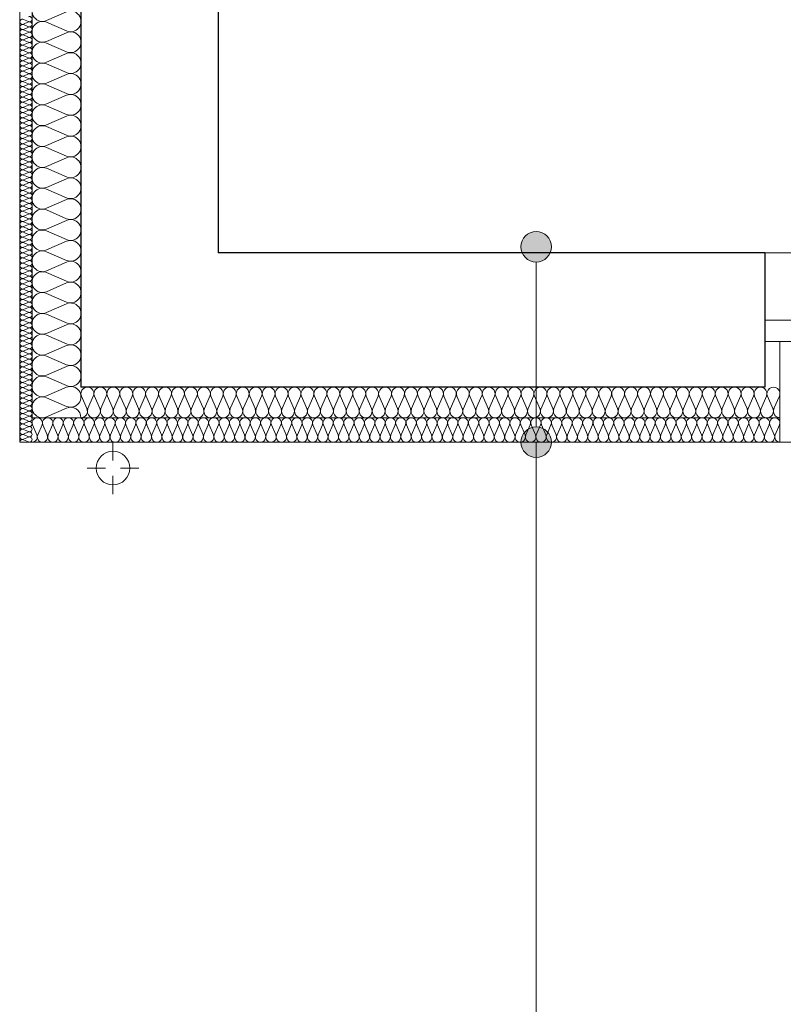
# Model space of a CAD drawing. Extents: x -438200 to -357500, y 15000 to 163871.
# Tile 37 of 148: x -430486 to -427984, y 66078 to 69303. Entities that reach past the tile are written whole.
import ezdxf

# ---------------------------------------------------------------- set-up
doc = ezdxf.new("R2010")
doc.units = 0
doc.header["$MEASUREMENT"] = 0
for name, color, linetype in [('#podkład', 252, 'Continuous'), ('Arch ocieplenie', 252, 'Continuous'), ('Arch opisy', 252, 'Continuous'), ('Inwent Izolacje', 252, 'Continuous')]:
    doc.layers.add(name, color=color, linetype=linetype)
for name, color, linetype, lineweight in [('Arch ocieplenie_Nr_Pióra__9', 252, 'Continuous', 13), ('Arch opisy_Nr_Pióra__21', 252, 'Continuous', 9), ('Arch wykończenie_Nr_Pióra__3', 252, 'Continuous', 18), ('INWENT DACH_Nr_Pióra__21', 252, 'Continuous', 9), ('Inwent Izolacje_Nr_Pióra__2', 252, 'Continuous', 13), ('INWENT. OKNA_Nr_Pióra__5', 252, 'Continuous', 13), ('INWENT.ŚCIANY_Nr_Pióra__1', 252, 'Continuous', 25), ('INWENT.ŚCIANY_Nr_Pióra__2', 252, 'Continuous', 13), ('INWENT.ŚCIANY_Nr_Pióra__21', 252, 'Continuous', 9)]:
    doc.layers.add(name, color=color, linetype=linetype, lineweight=lineweight)

# ---------------------------------------------------------------- blocks, each defined once
blk = doc.blocks.new('Izolacja cieplna 14_194', base_point=(-430444.9, 57732.6))
at = {"layer": 'Arch ocieplenie_Nr_Pióra__9', "linetype": 'Continuous'}
for p, q in [((-430443.5, 57788.8), (-430429.4, 57756.5)), ((-430426.5, 57756.5), (-430412.3, 57788.8)), ((-430409.5, 57788.8), (-430395.3, 57756.5)), ((-430392.5, 57756.5), (-430378.3, 57788.8)), ((-430375.5, 57788.8), (-430361.3, 57756.5)), ((-430358.4, 57756.5), (-430344.3, 57788.8)), ((-430341.4, 57788.8), (-430327.3, 57756.5)), ((-430324.4, 57756.5), (-430310.3, 57788.8)), ((-430307.4, 57788.8), (-430293.2, 57756.5)), ((-430290.4, 57756.5), (-430276.2, 57788.8)), ((-430273.4, 57788.8), (-430259.2, 57756.5)), ((-430256.4, 57756.5), (-430242.2, 57788.8)), ((-430239.3, 57788.8), (-430225.2, 57756.5)), ((-430222.3, 57756.5), (-430208.2, 57788.8)), ((-430205.3, 57788.8), (-430191.2, 57756.5)), ((-430188.3, 57756.5), (-430174.2, 57788.8)), ((-430171.3, 57788.8), (-430157.1, 57756.5)), ((-430154.3, 57756.5), (-430140.1, 57788.8)), ((-430137.3, 57788.8), (-430123.1, 57756.5)), ((-430120.3, 57756.5), (-430106.1, 57788.8)), ((-430103.2, 57788.8), (-430089.1, 57756.5)), ((-430086.2, 57756.5), (-430072.1, 57788.8)), ((-430069.2, 57788.8), (-430055.1, 57756.5)), ((-430052.2, 57756.5), (-430038, 57788.8)), ((-430035.2, 57788.8), (-430021, 57756.5)), ((-430018.2, 57756.5), (-430004, 57788.8)), ((-430001.2, 57788.8), (-429987, 57756.5)), ((-429984.1, 57756.5), (-429970, 57788.8)), ((-429967.1, 57788.8), (-429953, 57756.5)), ((-429950.1, 57756.5), (-429936, 57788.8)), ((-429933.1, 57788.8), (-429918.9, 57756.5)), ((-429916.1, 57756.5), (-429901.9, 57788.8)), ((-429899.1, 57788.8), (-429884.9, 57756.5)), ((-429882.1, 57756.5), (-429867.9, 57788.8)), ((-429865, 57788.8), (-429850.9, 57756.5)), ((-429848, 57756.5), (-429833.9, 57788.8)), ((-429831, 57788.8), (-429816.9, 57756.5)), ((-429814, 57756.5), (-429799.8, 57788.8)), ((-429797, 57788.8), (-429782.8, 57756.5)), ((-429780, 57756.5), (-429765.8, 57788.8)), ((-429763, 57788.8), (-429748.8, 57756.5)), ((-429745.9, 57756.5), (-429731.8, 57788.8)), ((-429728.9, 57788.8), (-429714.8, 57756.5)), ((-429711.9, 57756.5), (-429697.8, 57788.8)), ((-429694.9, 57788.8), (-429680.8, 57756.5)), ((-429677.9, 57756.5), (-429663.7, 57788.8)), ((-429660.9, 57788.8), (-429646.7, 57756.5)), ((-429643.9, 57756.5), (-429629.7, 57788.8)), ((-429626.9, 57788.8), (-429612.7, 57756.5)), ((-429609.8, 57756.5), (-429595.7, 57788.8)), ((-429592.8, 57788.8), (-429578.7, 57756.5)), ((-429575.8, 57756.5), (-429561.7, 57788.8)), ((-429558.8, 57788.8), (-429544.6, 57756.5)), ((-429541.8, 57756.5), (-429527.6, 57788.8)), ((-429524.8, 57788.8), (-429510.6, 57756.5)), ((-429507.8, 57756.5), (-429493.6, 57788.8)), ((-429490.7, 57788.8), (-429476.6, 57756.5)), ((-429473.7, 57756.5), (-429459.6, 57788.8)), ((-429456.7, 57788.8), (-429442.6, 57756.5)), ((-429439.7, 57756.5), (-429425.5, 57788.8)), ((-429422.7, 57788.8), (-429408.5, 57756.5)), ((-429405.7, 57756.5), (-429391.5, 57788.8)), ((-429388.7, 57788.8), (-429374.5, 57756.5)), ((-429371.6, 57756.5), (-429357.5, 57788.8)), ((-429354.6, 57788.8), (-429340.5, 57756.5)), ((-429337.6, 57756.5), (-429323.5, 57788.8)), ((-429320.6, 57788.8), (-429306.4, 57756.5)), ((-429303.6, 57756.5), (-429289.4, 57788.8)), ((-429286.6, 57788.8), (-429272.4, 57756.5)), ((-429269.6, 57756.5), (-429255.4, 57788.8)), ((-429252.5, 57788.8), (-429238.4, 57756.5)), ((-429235.5, 57756.5), (-429221.4, 57788.8)), ((-429218.5, 57788.8), (-429204.4, 57756.5)), ((-429201.5, 57756.5), (-429187.3, 57788.8)), ((-429184.5, 57788.8), (-429170.3, 57756.5)), ((-429167.5, 57756.5), (-429153.3, 57788.8)), ((-429150.5, 57788.8), (-429136.3, 57756.5)), ((-429133.4, 57756.5), (-429119.3, 57788.8)), ((-429116.4, 57788.8), (-429102.3, 57756.5)), ((-429099.4, 57756.5), (-429085.3, 57788.8)), ((-429082.4, 57788.8), (-429068.3, 57756.5)), ((-429065.4, 57756.5), (-429051.2, 57788.8)), ((-429048.4, 57788.8), (-429034.2, 57756.5)), ((-429031.4, 57756.5), (-429017.2, 57788.8)), ((-429014.4, 57788.8), (-429000.2, 57756.5)), ((-428997.3, 57756.5), (-428983.2, 57788.8)), ((-428980.3, 57788.8), (-428966.2, 57756.5)), ((-428963.3, 57756.5), (-428949.2, 57788.8)), ((-428946.3, 57788.8), (-428932.1, 57756.5)), ((-428929.3, 57756.5), (-428915.1, 57788.8)), ((-428912.3, 57788.8), (-428898.1, 57756.5)), ((-428895.3, 57756.5), (-428881.1, 57788.8)), ((-428878.2, 57788.8), (-428864.1, 57756.5)), ((-428861.2, 57756.5), (-428847.1, 57788.8)), ((-428844.2, 57788.8), (-428830.1, 57756.5)), ((-428827.2, 57756.5), (-428813, 57788.8)), ((-428810.2, 57788.8), (-428796, 57756.5)), ((-428793.2, 57756.5), (-428779, 57788.8)), ((-428776.2, 57788.8), (-428762, 57756.5)), ((-428759.1, 57756.5), (-428745, 57788.8)), ((-428742.1, 57788.8), (-428728, 57756.5)), ((-428725.1, 57756.5), (-428711, 57788.8)), ((-428708.1, 57788.8), (-428693.9, 57756.5)), ((-428691.1, 57756.5), (-428676.9, 57788.8)), ((-428674.1, 57788.8), (-428659.9, 57756.5)), ((-428657.1, 57756.5), (-428642.9, 57788.8)), ((-428640, 57788.8), (-428625.9, 57756.5)), ((-428623, 57756.5), (-428608.9, 57788.8)), ((-428606, 57788.8), (-428591.9, 57756.5)), ((-428589, 57756.5), (-428574.8, 57788.8)), ((-428572, 57788.8), (-428557.8, 57756.5)), ((-428555, 57756.5), (-428540.8, 57788.8)), ((-428538, 57788.8), (-428523.8, 57756.5)), ((-428520.9, 57756.5), (-428506.8, 57788.8)), ((-428503.9, 57788.8), (-428489.8, 57756.5)), ((-428486.9, 57756.5), (-428472.8, 57788.8)), ((-428469.9, 57788.8), (-428455.8, 57756.5)), ((-428452.9, 57756.5), (-428438.7, 57788.8)), ((-428435.9, 57788.8), (-428421.7, 57756.5)), ((-428418.9, 57756.5), (-428404.7, 57788.8)), ((-428401.9, 57788.8), (-428387.7, 57756.5)), ((-428384.8, 57756.5), (-428370.7, 57788.8)), ((-428367.8, 57788.8), (-428353.7, 57756.5)), ((-428350.8, 57756.5), (-428336.7, 57788.8)), ((-428333.8, 57788.8), (-428319.6, 57756.5)), ((-428316.8, 57756.5), (-428302.6, 57788.8)), ((-428299.8, 57788.8), (-428285.6, 57756.5)), ((-428282.8, 57756.5), (-428268.6, 57788.8)), ((-428265.7, 57788.8), (-428251.6, 57756.5)), ((-428248.7, 57756.5), (-428234.6, 57788.8)), ((-428231.7, 57788.8), (-428217.6, 57756.5)), ((-428214.7, 57756.5), (-428200.5, 57788.8)), ((-428197.7, 57788.8), (-428183.5, 57756.5)), ((-428180.7, 57756.5), (-428166.5, 57788.8)), ((-428163.7, 57788.8), (-428149.5, 57756.5)), ((-428146.6, 57756.5), (-428132.5, 57788.8)), ((-428129.6, 57788.8), (-428115.5, 57756.5)), ((-428112.6, 57756.5), (-428098.5, 57788.8)), ((-428095.6, 57788.8), (-428081.4, 57756.5)), ((-428078.6, 57756.5), (-428064.4, 57788.8)), ((-428061.6, 57788.8), (-428047.4, 57756.5)), ((-428044.6, 57756.5), (-428030.4, 57788.8)), ((-428027.5, 57788.8), (-428013.4, 57756.5)), ((-428010.5, 57756.5), (-427996.4, 57788.8))]:
    blk.add_line(p, q, dxfattribs=at)
for centre, start_param, end_param in [((-430427.9, 57795.6), 4.299595, 8.266775), ((-430393.9, 57795.6), 4.299595, 8.266775), ((-430359.9, 57795.6), 4.299595, 8.266775), ((-430325.8, 57795.6), 4.299595, 8.266775), ((-430291.8, 57795.6), 4.299595, 8.266775), ((-430257.8, 57795.6), 4.299595, 8.266775), ((-430223.8, 57795.6), 4.299595, 8.266775), ((-430189.7, 57795.6), 4.299595, 8.266775), ((-430155.7, 57795.6), 4.299595, 8.266775), ((-430121.7, 57795.6), 4.299595, 8.266775), ((-430087.7, 57795.6), 4.299595, 8.266775), ((-430053.6, 57795.6), 4.299595, 8.266775), ((-430019.6, 57795.6), 4.299595, 8.266775), ((-429985.6, 57795.6), 4.299595, 8.266775), ((-429951.5, 57795.6), 4.299595, 8.266775), ((-429917.5, 57795.6), 4.299595, 8.266775), ((-429883.5, 57795.6), 4.299595, 8.266775), ((-429849.5, 57795.6), 4.299595, 8.266775), ((-429815.4, 57795.6), 4.299595, 8.266775), ((-429781.4, 57795.6), 4.299595, 8.266775), ((-429747.4, 57795.6), 4.299595, 8.266775), ((-429713.3, 57795.6), 4.299595, 8.266775), ((-429679.3, 57795.6), 4.299595, 8.266775), ((-429645.3, 57795.6), 4.299595, 8.266775), ((-429611.3, 57795.6), 4.299595, 8.266775), ((-429577.2, 57795.6), 4.299595, 8.266775), ((-429543.2, 57795.6), 4.299595, 8.266775), ((-429509.2, 57795.6), 4.299595, 8.266775), ((-429475.2, 57795.6), 4.299595, 8.266775), ((-429441.1, 57795.6), 4.299595, 8.266775), ((-429407.1, 57795.6), 4.299595, 8.266775), ((-429373.1, 57795.6), 4.299595, 8.266775), ((-429339, 57795.6), 4.299595, 8.266775), ((-429305, 57795.6), 4.299595, 8.266775), ((-429271, 57795.6), 4.299595, 8.266775), ((-429237, 57795.6), 4.299595, 8.266775), ((-429202.9, 57795.6), 4.299595, 8.266775), ((-429168.9, 57795.6), 4.299595, 8.266775), ((-429134.9, 57795.6), 4.299595, 8.266775), ((-429100.8, 57795.6), 4.299595, 8.266775), ((-429066.8, 57795.6), 4.299595, 8.266775), ((-429032.8, 57795.6), 4.299595, 8.266775), ((-428998.8, 57795.6), 4.299595, 8.266775), ((-428964.7, 57795.6), 4.299595, 8.266775), ((-428930.7, 57795.6), 4.299595, 8.266775), ((-428896.7, 57795.6), 4.299595, 8.266775), ((-428862.7, 57795.6), 4.299595, 8.266775), ((-428828.6, 57795.6), 4.299595, 8.266775), ((-428794.6, 57795.6), 4.299595, 8.266775), ((-428760.6, 57795.6), 4.299595, 8.266775), ((-428726.5, 57795.6), 4.299595, 8.266775), ((-428692.5, 57795.6), 4.299595, 8.266775), ((-428658.5, 57795.6), 4.299595, 8.266775), ((-428624.5, 57795.6), 4.299595, 8.266775), ((-428590.4, 57795.6), 4.299595, 8.266775), ((-428556.4, 57795.6), 4.299595, 8.266775), ((-428522.4, 57795.6), 4.299595, 8.266775), ((-428488.3, 57795.6), 4.299595, 8.266775), ((-428454.3, 57795.6), 4.299595, 8.266775), ((-428420.3, 57795.6), 4.299595, 8.266775), ((-428386.3, 57795.6), 4.299595, 8.266775), ((-428352.2, 57795.6), 4.299595, 8.266775), ((-428318.2, 57795.6), 4.299595, 8.266775), ((-428284.2, 57795.6), 4.299595, 8.266775), ((-428250.2, 57795.6), 4.299595, 8.266775), ((-428216.1, 57795.6), 4.299595, 8.266775), ((-428182.1, 57795.6), 4.299595, 8.266775), ((-428148.1, 57795.6), 4.299595, 8.266775), ((-428114, 57795.6), 4.299595, 8.266775), ((-428080, 57795.6), 4.299595, 8.266775), ((-428046, 57795.6), 4.299595, 8.266775), ((-428012, 57795.6), 4.299595, 8.266775), ((-430444.9, 57749.6), 3.141593, 5.125182), ((-430410.9, 57749.6), 1.158004, 5.125183), ((-430376.9, 57749.6), 1.158004, 5.125183), ((-430342.9, 57749.6), 1.158004, 5.125183), ((-430308.8, 57749.6), 1.158004, 5.125183), ((-430274.8, 57749.6), 1.158004, 5.125183), ((-430240.8, 57749.6), 1.158004, 5.125183), ((-430206.8, 57749.6), 1.158004, 5.125183), ((-430172.7, 57749.6), 1.158004, 5.125183), ((-430138.7, 57749.6), 1.158004, 5.125183), ((-430104.7, 57749.6), 1.158004, 5.125183), ((-430070.6, 57749.6), 1.158004, 5.125183), ((-430036.6, 57749.6), 1.158004, 5.125183), ((-430002.6, 57749.6), 1.158004, 5.125183), ((-429968.6, 57749.6), 1.158004, 5.125183), ((-429934.5, 57749.6), 1.158004, 5.125183), ((-429900.5, 57749.6), 1.158004, 5.125183), ((-429866.5, 57749.6), 1.158004, 5.125183), ((-429832.4, 57749.6), 1.158004, 5.125183), ((-429798.4, 57749.6), 1.158004, 5.125183), ((-429764.4, 57749.6), 1.158004, 5.125183), ((-429730.4, 57749.6), 1.158004, 5.125183), ((-429696.3, 57749.6), 1.158004, 5.125183), ((-429662.3, 57749.6), 1.158004, 5.125183), ((-429628.3, 57749.6), 1.158004, 5.125183), ((-429594.3, 57749.6), 1.158004, 5.125183), ((-429560.2, 57749.6), 1.158004, 5.125183), ((-429526.2, 57749.6), 1.158004, 5.125183), ((-429492.2, 57749.6), 1.158004, 5.125183), ((-429458.1, 57749.6), 1.158004, 5.125183), ((-429424.1, 57749.6), 1.158004, 5.125183), ((-429390.1, 57749.6), 1.158004, 5.125183), ((-429356.1, 57749.6), 1.158004, 5.125183), ((-429322, 57749.6), 1.158004, 5.125183), ((-429288, 57749.6), 1.158004, 5.125183), ((-429254, 57749.6), 1.158004, 5.125183), ((-429219.9, 57749.6), 1.158004, 5.125183), ((-429185.9, 57749.6), 1.158004, 5.125183), ((-429151.9, 57749.6), 1.158004, 5.125183), ((-429117.9, 57749.6), 1.158004, 5.125183), ((-429083.8, 57749.6), 1.158004, 5.125183), ((-429049.8, 57749.6), 1.158004, 5.125183), ((-429015.8, 57749.6), 1.158004, 5.125183), ((-428981.8, 57749.6), 1.158004, 5.125183), ((-428947.7, 57749.6), 1.158004, 5.125183), ((-428913.7, 57749.6), 1.158004, 5.125183), ((-428879.7, 57749.6), 1.158004, 5.125183), ((-428845.6, 57749.6), 1.158004, 5.125183), ((-428811.6, 57749.6), 1.158004, 5.125183), ((-428777.6, 57749.6), 1.158004, 5.125183), ((-428743.6, 57749.6), 1.158004, 5.125183), ((-428709.5, 57749.6), 1.158004, 5.125183), ((-428675.5, 57749.6), 1.158004, 5.125183), ((-428641.5, 57749.6), 1.158004, 5.125183), ((-428607.4, 57749.6), 1.158004, 5.125183), ((-428573.4, 57749.6), 1.158004, 5.125183), ((-428539.4, 57749.6), 1.158004, 5.125183), ((-428505.4, 57749.6), 1.158004, 5.125183), ((-428471.3, 57749.6), 1.158004, 5.125183), ((-428437.3, 57749.6), 1.158004, 5.125183), ((-428403.3, 57749.6), 1.158004, 5.125183), ((-428369.3, 57749.6), 1.158004, 5.125183), ((-428335.2, 57749.6), 1.158004, 5.125183), ((-428301.2, 57749.6), 1.158004, 5.125183), ((-428267.2, 57749.6), 1.158004, 5.125183), ((-428233.1, 57749.6), 1.158004, 5.125183), ((-428199.1, 57749.6), 1.158004, 5.125183), ((-428165.1, 57749.6), 1.158004, 5.125183), ((-428131.1, 57749.6), 1.158004, 5.125183), ((-428097, 57749.6), 1.158004, 5.125183), ((-428063, 57749.6), 1.158004, 5.125183), ((-428029, 57749.6), 1.158004, 5.125183), ((-427994.9, 57749.6), 1.158004, 3.141593)]:
    blk.add_ellipse(centre, major_axis=(0, 17), ratio=0.999981, start_param=start_param, end_param=end_param, dxfattribs=at)
blk = doc.blocks.new('Izolacja cieplna 14_195', base_point=(-430484.9, 62322.6))
at = {"layer": 'Arch ocieplenie_Nr_Pióra__9', "linetype": 'Continuous'}
for p, q in [((-430473, 59117.4), (-430456.9, 59110.3)), ((-430456.9, 59108.9), (-430473, 59101.8)), ((-430473, 59100.4), (-430456.9, 59093.3)), ((-430456.9, 59091.9), (-430473, 59084.8)), ((-430473, 59083.4), (-430456.9, 59076.3)), ((-430456.9, 59074.9), (-430473, 59067.8)), ((-430473, 59066.4), (-430456.9, 59059.3)), ((-430456.9, 59057.9), (-430473, 59050.8)), ((-430473, 59049.4), (-430456.9, 59042.3)), ((-430456.9, 59040.9), (-430473, 59033.8)), ((-430473, 59032.4), (-430456.9, 59025.3)), ((-430456.9, 59023.9), (-430473, 59016.8)), ((-430473, 59015.4), (-430456.9, 59008.3)), ((-430456.9, 59006.9), (-430473, 58999.8)), ((-430473, 58998.4), (-430456.9, 58991.3)), ((-430456.9, 58989.9), (-430473, 58982.8)), ((-430473, 58981.4), (-430456.9, 58974.3)), ((-430456.9, 58972.9), (-430473, 58965.8)), ((-430473, 58964.4), (-430456.9, 58957.3)), ((-430456.9, 58955.9), (-430473, 58948.8)), ((-430473, 58947.4), (-430456.9, 58940.3)), ((-430456.9, 58938.9), (-430473, 58931.8)), ((-430473, 58930.4), (-430456.9, 58923.3)), ((-430456.9, 58921.9), (-430473, 58914.8)), ((-430473, 58913.4), (-430456.9, 58906.3)), ((-430456.9, 58904.9), (-430473, 58897.8)), ((-430473, 58896.4), (-430456.9, 58889.3)), ((-430456.9, 58887.9), (-430473, 58880.8)), ((-430473, 58879.4), (-430456.9, 58872.3)), ((-430456.9, 58870.9), (-430473, 58863.8)), ((-430473, 58862.4), (-430456.9, 58855.3)), ((-430456.9, 58853.9), (-430473, 58846.8)), ((-430473, 58845.4), (-430456.9, 58838.3)), ((-430456.9, 58836.9), (-430473, 58829.8)), ((-430473, 58828.4), (-430456.9, 58821.3)), ((-430456.9, 58819.9), (-430473, 58812.8)), ((-430473, 58811.4), (-430456.9, 58804.3)), ((-430456.9, 58802.9), (-430473, 58795.8)), ((-430473, 58794.4), (-430456.9, 58787.3)), ((-430456.9, 58785.9), (-430473, 58778.8)), ((-430473, 58777.4), (-430456.9, 58770.3)), ((-430456.9, 58768.9), (-430473, 58761.8)), ((-430473, 58760.4), (-430456.9, 58753.3)), ((-430456.9, 58751.9), (-430473, 58744.8)), ((-430473, 58743.4), (-430456.9, 58736.3)), ((-430456.9, 58734.9), (-430473, 58727.8)), ((-430473, 58726.4), (-430456.9, 58719.3)), ((-430456.9, 58717.9), (-430473, 58710.8)), ((-430473, 58709.4), (-430456.9, 58702.3)), ((-430456.9, 58700.9), (-430473, 58693.8)), ((-430473, 58692.4), (-430456.9, 58685.3)), ((-430456.9, 58683.9), (-430473, 58676.8)), ((-430473, 58675.4), (-430456.9, 58668.3)), ((-430456.9, 58666.9), (-430473, 58659.8)), ((-430473, 58658.4), (-430456.9, 58651.3)), ((-430456.9, 58649.9), (-430473, 58642.8)), ((-430473, 58641.4), (-430456.9, 58634.3)), ((-430456.9, 58632.9), (-430473, 58625.8)), ((-430473, 58624.4), (-430456.9, 58617.3)), ((-430456.9, 58615.9), (-430473, 58608.8)), ((-430473, 58607.4), (-430456.9, 58600.3)), ((-430456.9, 58598.9), (-430473, 58591.8)), ((-430473, 58590.4), (-430456.9, 58583.3)), ((-430456.9, 58581.9), (-430473, 58574.8)), ((-430473, 58573.4), (-430456.9, 58566.3)), ((-430456.9, 58564.9), (-430473, 58557.8)), ((-430473, 58556.4), (-430456.9, 58549.3)), ((-430456.9, 58547.9), (-430473, 58540.8)), ((-430473, 58539.4), (-430456.9, 58532.3)), ((-430456.9, 58530.9), (-430473, 58523.8)), ((-430473, 58522.4), (-430456.9, 58515.3)), ((-430456.9, 58513.9), (-430473, 58506.8)), ((-430473, 58505.4), (-430456.9, 58498.3)), ((-430456.9, 58496.9), (-430473, 58489.8)), ((-430473, 58488.4), (-430456.9, 58481.3)), ((-430456.9, 58479.9), (-430473, 58472.8)), ((-430473, 58471.4), (-430456.9, 58464.3)), ((-430456.9, 58462.9), (-430473, 58455.8)), ((-430473, 58454.4), (-430456.9, 58447.3)), ((-430456.9, 58445.9), (-430473, 58438.8)), ((-430473, 58437.4), (-430456.9, 58430.3)), ((-430456.9, 58428.9), (-430473, 58421.8)), ((-430473, 58420.4), (-430456.9, 58413.3)), ((-430456.9, 58411.9), (-430473, 58404.8)), ((-430473, 58403.4), (-430456.9, 58396.3)), ((-430456.9, 58394.9), (-430473, 58387.8)), ((-430473, 58386.4), (-430456.9, 58379.3)), ((-430456.9, 58377.9), (-430473, 58370.8)), ((-430473, 58369.4), (-430456.9, 58362.3)), ((-430456.9, 58360.9), (-430473, 58353.8)), ((-430473, 58352.4), (-430456.9, 58345.3)), ((-430456.9, 58343.9), (-430473, 58336.8)), ((-430473, 58335.4), (-430456.9, 58328.3)), ((-430456.9, 58326.9), (-430473, 58319.8)), ((-430473, 58318.4), (-430456.9, 58311.3)), ((-430456.9, 58309.9), (-430473, 58302.8)), ((-430473, 58301.4), (-430456.9, 58294.3)), ((-430456.9, 58292.9), (-430473, 58285.8)), ((-430473, 58284.4), (-430456.9, 58277.3)), ((-430456.9, 58275.9), (-430473, 58268.8)), ((-430473, 58267.4), (-430456.9, 58260.3)), ((-430456.9, 58258.9), (-430473, 58251.8)), ((-430473, 58250.4), (-430456.9, 58243.3)), ((-430456.9, 58241.9), (-430473, 58234.8)), ((-430473, 58233.4), (-430456.9, 58226.3)), ((-430456.9, 58224.9), (-430473, 58217.8)), ((-430473, 58216.4), (-430456.9, 58209.3)), ((-430456.9, 58207.9), (-430473, 58200.8)), ((-430473, 58199.4), (-430456.9, 58192.3)), ((-430456.9, 58190.9), (-430473, 58183.8)), ((-430473, 58182.4), (-430456.9, 58175.3)), ((-430456.9, 58173.9), (-430473, 58166.8)), ((-430473, 58165.4), (-430456.9, 58158.3)), ((-430456.9, 58156.9), (-430473, 58149.8)), ((-430473, 58148.4), (-430456.9, 58141.3)), ((-430456.9, 58139.9), (-430473, 58132.8)), ((-430473, 58131.4), (-430456.9, 58124.3)), ((-430456.9, 58122.9), (-430473, 58115.8)), ((-430473, 58114.4), (-430456.9, 58107.3)), ((-430456.9, 58105.9), (-430473, 58098.8)), ((-430473, 58097.4), (-430456.9, 58090.3)), ((-430456.9, 58088.9), (-430473, 58081.8)), ((-430473, 58080.4), (-430456.9, 58073.3)), ((-430456.9, 58071.9), (-430473, 58064.8)), ((-430473, 58063.4), (-430456.9, 58056.3)), ((-430456.9, 58054.9), (-430473, 58047.8)), ((-430473, 58046.4), (-430456.9, 58039.3)), ((-430456.9, 58037.9), (-430473, 58030.8)), ((-430473, 58029.4), (-430456.9, 58022.3)), ((-430456.9, 58020.9), (-430473, 58013.8)), ((-430473, 58012.4), (-430456.9, 58005.3)), ((-430456.9, 58003.9), (-430473, 57996.8)), ((-430473, 57995.4), (-430456.9, 57988.3)), ((-430456.9, 57986.9), (-430473, 57979.8)), ((-430473, 57978.4), (-430456.9, 57971.3)), ((-430456.9, 57969.9), (-430473, 57962.8)), ((-430473, 57961.4), (-430456.9, 57954.3)), ((-430456.9, 57952.9), (-430473, 57945.8)), ((-430473, 57944.4), (-430456.9, 57937.3)), ((-430456.9, 57935.9), (-430473, 57928.8)), ((-430473, 57927.4), (-430456.9, 57920.3)), ((-430456.9, 57918.9), (-430473, 57911.8)), ((-430473, 57910.4), (-430456.9, 57903.3)), ((-430456.9, 57901.9), (-430473, 57894.8)), ((-430473, 57893.4), (-430456.9, 57886.3)), ((-430456.9, 57884.9), (-430473, 57877.8)), ((-430473, 57876.4), (-430456.9, 57869.3)), ((-430456.9, 57867.9), (-430473, 57860.8)), ((-430473, 57859.4), (-430456.9, 57852.3)), ((-430456.9, 57850.9), (-430473, 57843.8)), ((-430473, 57842.4), (-430456.9, 57835.3)), ((-430456.9, 57833.9), (-430473, 57826.8)), ((-430473, 57825.4), (-430456.9, 57818.3)), ((-430456.9, 57816.9), (-430473, 57809.8)), ((-430473, 57808.4), (-430456.9, 57801.3)), ((-430456.9, 57799.9), (-430473, 57792.8)), ((-430473, 57791.4), (-430456.9, 57784.3)), ((-430456.9, 57782.9), (-430473, 57775.8)), ((-430473, 57774.4), (-430456.9, 57767.3)), ((-430456.9, 57765.9), (-430473, 57758.8)), ((-430473, 57757.4), (-430456.9, 57750.3)), ((-430456.9, 57748.9), (-430473, 57741.8)), ((-430473, 57740.4), (-430456.9, 57733.3))]:
    blk.add_line(p, q, dxfattribs=at)
for centre, start_param, end_param in [((-430453.5, 59118.1), 4.299595, 8.266775), ((-430476.4, 59109.6), 1.158004, 5.125183), ((-430476.4, 59092.6), 1.158004, 5.125183), ((-430453.5, 59101.1), 4.299595, 8.266775), ((-430453.5, 59084.1), 4.299595, 8.266775), ((-430476.4, 59075.6), 1.158004, 5.125183), ((-430476.4, 59058.6), 1.158004, 5.125183), ((-430453.5, 59067.1), 4.299595, 8.266775), ((-430453.5, 59050.1), 4.299595, 8.266775), ((-430476.4, 59041.6), 1.158004, 5.125183), ((-430476.4, 59024.6), 1.158004, 5.125183), ((-430453.5, 59033.1), 4.299595, 8.266775), ((-430453.5, 59016.1), 4.299595, 8.266775), ((-430476.4, 59007.6), 1.158004, 5.125183), ((-430476.4, 58990.6), 1.158004, 5.125183), ((-430453.5, 58999.1), 4.299595, 8.266775), ((-430476.4, 58973.6), 1.158004, 5.125183), ((-430476.4, 58956.6), 1.158004, 5.125183), ((-430453.5, 58982.1), 4.299595, 8.266775), ((-430453.5, 58965.1), 4.299595, 8.266775), ((-430476.4, 58939.6), 1.158004, 5.125183), ((-430476.4, 58922.6), 1.158004, 5.125183), ((-430453.5, 58948.1), 4.299595, 8.266775), ((-430453.5, 58931.1), 4.299595, 8.266775), ((-430476.4, 58905.6), 1.158004, 5.125183), ((-430476.4, 58888.6), 1.158004, 5.125183), ((-430453.5, 58914.1), 4.299595, 8.266775), ((-430453.5, 58897.1), 4.299595, 8.266775), ((-430476.4, 58871.6), 1.158004, 5.125183), ((-430476.4, 58854.6), 1.158004, 5.125183), ((-430453.5, 58880.1), 4.299595, 8.266775), ((-430453.5, 58863.1), 4.299595, 8.266775), ((-430476.4, 58837.6), 1.158004, 5.125183), ((-430453.5, 58846.1), 4.299595, 8.266775), ((-430453.5, 58829.1), 4.299595, 8.266775), ((-430476.4, 58820.6), 1.158004, 5.125183), ((-430476.4, 58803.6), 1.158004, 5.125183), ((-430453.5, 58812.1), 4.299595, 8.266775), ((-430453.5, 58795.1), 4.299595, 8.266775), ((-430476.4, 58786.6), 1.158004, 5.125183), ((-430476.4, 58769.6), 1.158004, 5.125183), ((-430453.5, 58778.1), 4.299595, 8.266775), ((-430453.5, 58761.1), 4.299595, 8.266775), ((-430476.4, 58752.6), 1.158004, 5.125183), ((-430476.4, 58735.6), 1.158004, 5.125183), ((-430453.5, 58744.1), 4.299595, 8.266775), ((-430453.5, 58727.1), 4.299595, 8.266775), ((-430476.4, 58718.6), 1.158004, 5.125183), ((-430476.4, 58701.6), 1.158004, 5.125183), ((-430453.5, 58710.1), 4.299595, 8.266775), ((-430453.5, 58693.1), 4.299595, 8.266775), ((-430476.4, 58684.6), 1.158004, 5.125183), ((-430476.4, 58667.6), 1.158004, 5.125183), ((-430453.5, 58676.1), 4.299595, 8.266775), ((-430476.4, 58650.6), 1.158004, 5.125183), ((-430476.4, 58633.6), 1.158004, 5.125183), ((-430453.5, 58659.1), 4.299595, 8.266775), ((-430453.5, 58642.1), 4.299595, 8.266775), ((-430476.4, 58616.6), 1.158004, 5.125183), ((-430476.4, 58599.6), 1.158004, 5.125183), ((-430453.5, 58625.1), 4.299595, 8.266775), ((-430453.5, 58608.1), 4.299595, 8.266775), ((-430476.4, 58582.6), 1.158004, 5.125183), ((-430476.4, 58565.6), 1.158004, 5.125183), ((-430453.5, 58591.1), 4.299595, 8.266775), ((-430453.5, 58574.1), 4.299595, 8.266775), ((-430476.4, 58548.6), 1.158004, 5.125183), ((-430476.4, 58531.6), 1.158004, 5.125183), ((-430453.5, 58557.1), 4.299595, 8.266775), ((-430453.5, 58540.1), 4.299595, 8.266775), ((-430476.4, 58514.6), 1.158004, 5.125183), ((-430453.5, 58523.1), 4.299595, 8.266775), ((-430453.5, 58506.1), 4.299595, 8.266775), ((-430476.4, 58497.6), 1.158004, 5.125183), ((-430476.4, 58480.6), 1.158004, 5.125183), ((-430453.5, 58489.1), 4.299595, 8.266775), ((-430453.5, 58472.1), 4.299595, 8.266775), ((-430476.4, 58463.6), 1.158004, 5.125183), ((-430476.4, 58446.6), 1.158004, 5.125183), ((-430453.5, 58455.1), 4.299595, 8.266775), ((-430453.5, 58438.1), 4.299595, 8.266775), ((-430476.4, 58429.6), 1.158004, 5.125183), ((-430476.4, 58412.6), 1.158004, 5.125183), ((-430453.5, 58421.1), 4.299595, 8.266775), ((-430453.5, 58404.1), 4.299595, 8.266775), ((-430476.4, 58395.6), 1.158004, 5.125183), ((-430476.4, 58378.6), 1.158004, 5.125183), ((-430453.5, 58387.1), 4.299595, 8.266775), ((-430453.5, 58370.1), 4.299595, 8.266775), ((-430476.4, 58361.6), 1.158004, 5.125183), ((-430476.4, 58344.6), 1.158004, 5.125183), ((-430453.5, 58353.1), 4.299595, 8.266775), ((-430476.4, 58327.6), 1.158004, 5.125183), ((-430476.4, 58310.6), 1.158004, 5.125183), ((-430453.5, 58336.1), 4.299595, 8.266775), ((-430453.5, 58319.1), 4.299595, 8.266775), ((-430476.4, 58293.6), 1.158004, 5.125183), ((-430476.4, 58276.6), 1.158004, 5.125183), ((-430453.5, 58302.1), 4.299595, 8.266775), ((-430453.5, 58285.1), 4.299595, 8.266775), ((-430476.4, 58259.6), 1.158004, 5.125183), ((-430476.4, 58242.6), 1.158004, 5.125183), ((-430453.5, 58268.1), 4.299595, 8.266775), ((-430453.5, 58251.1), 4.299595, 8.266775), ((-430476.4, 58225.6), 1.158004, 5.125183), ((-430476.4, 58208.6), 1.158004, 5.125183), ((-430453.5, 58234.1), 4.299595, 8.266775), ((-430453.5, 58217.1), 4.299595, 8.266775), ((-430476.4, 58191.6), 1.158004, 5.125183), ((-430453.5, 58200.1), 4.299595, 8.266775), ((-430453.5, 58183.1), 4.299595, 8.266775), ((-430476.4, 58174.6), 1.158004, 5.125183), ((-430476.4, 58157.6), 1.158004, 5.125183), ((-430453.5, 58166.1), 4.299595, 8.266775), ((-430453.5, 58149.1), 4.299595, 8.266775), ((-430476.4, 58140.6), 1.158004, 5.125183), ((-430476.4, 58123.6), 1.158004, 5.125183), ((-430453.5, 58132.1), 4.299595, 8.266775), ((-430453.5, 58115.1), 4.299595, 8.266775), ((-430476.4, 58106.6), 1.158004, 5.125183), ((-430476.4, 58089.6), 1.158004, 5.125183), ((-430453.5, 58098.1), 4.299595, 8.266775), ((-430453.5, 58081.1), 4.299595, 8.266775), ((-430476.4, 58072.6), 1.158004, 5.125183), ((-430476.4, 58055.6), 1.158004, 5.125183), ((-430453.5, 58064.1), 4.299595, 8.266775), ((-430453.5, 58047.1), 4.299595, 8.266775), ((-430476.4, 58038.6), 1.158004, 5.125183), ((-430476.4, 58021.6), 1.158004, 5.125183), ((-430453.5, 58030.1), 4.299595, 8.266775), ((-430476.4, 58004.6), 1.158004, 5.125183), ((-430476.4, 57987.6), 1.158004, 5.125183), ((-430453.5, 58013.1), 4.299595, 8.266775), ((-430453.5, 57996.1), 4.299595, 8.266775), ((-430476.4, 57970.6), 1.158004, 5.125183), ((-430476.4, 57953.6), 1.158004, 5.125183), ((-430453.5, 57979.1), 4.299595, 8.266775), ((-430453.5, 57962.1), 4.299595, 8.266775), ((-430476.4, 57936.6), 1.158004, 5.125183), ((-430476.4, 57919.6), 1.158004, 5.125183), ((-430453.5, 57945.1), 4.299595, 8.266775), ((-430453.5, 57928.1), 4.299595, 8.266775), ((-430476.4, 57902.6), 1.158004, 5.125183), ((-430453.5, 57911.1), 4.299595, 8.266775), ((-430453.5, 57894.1), 4.299595, 8.266775), ((-430476.4, 57885.6), 1.158004, 5.125183), ((-430476.4, 57868.6), 1.158004, 5.125183), ((-430453.5, 57877.1), 4.299595, 8.266775), ((-430453.5, 57860.1), 4.299595, 8.266775), ((-430476.4, 57851.6), 1.158004, 5.125183), ((-430476.4, 57834.6), 1.158004, 5.125183), ((-430453.5, 57843.1), 4.299595, 8.266775), ((-430453.5, 57826.1), 4.299595, 8.266775), ((-430476.4, 57817.6), 1.158004, 5.125183), ((-430476.4, 57800.6), 1.158004, 5.125183), ((-430453.5, 57809.1), 4.299595, 8.266775), ((-430453.5, 57792.1), 4.299595, 8.266775), ((-430476.4, 57783.6), 1.158004, 5.125183), ((-430476.4, 57766.6), 1.158004, 5.125183), ((-430453.5, 57775.1), 4.299595, 8.266775), ((-430453.5, 57758.1), 4.299595, 8.266775), ((-430476.4, 57749.6), 1.158004, 5.125183), ((-430476.4, 57732.6), 1.158004, 3.141593), ((-430453.5, 57741.1), 4.299595, 8.266775)]:
    blk.add_ellipse(centre, major_axis=(8.51, 0), ratio=0.999163, start_param=start_param, end_param=end_param, dxfattribs=at)
blk = doc.blocks.new('Izolacja cieplna 14_317', base_point=(-430284.9, 57812.6))
at = {"layer": 'Inwent Izolacje_Nr_Pióra__2', "linetype": 'Continuous'}
for p, q in [((-430283.2, 57882.8), (-430265.5, 57842.4)), ((-430262, 57842.4), (-430244.3, 57882.8)), ((-430240.8, 57882.8), (-430223.1, 57842.4)), ((-430219.6, 57842.4), (-430201.9, 57882.8)), ((-430198.4, 57882.8), (-430180.7, 57842.4)), ((-430177.1, 57842.4), (-430159.5, 57882.8)), ((-430155.9, 57882.8), (-430138.3, 57842.4)), ((-430134.7, 57842.4), (-430117.1, 57882.8)), ((-430113.5, 57882.8), (-430095.9, 57842.4)), ((-430092.3, 57842.4), (-430074.7, 57882.8)), ((-430071.1, 57882.8), (-430053.5, 57842.4)), ((-430049.9, 57842.4), (-430032.3, 57882.8)), ((-430028.7, 57882.8), (-430011.1, 57842.4)), ((-430007.5, 57842.4), (-429989.9, 57882.8)), ((-429986.3, 57882.8), (-429968.7, 57842.4)), ((-429965.1, 57842.4), (-429947.5, 57882.8)), ((-429943.9, 57882.8), (-429926.3, 57842.4)), ((-429922.7, 57842.4), (-429905.1, 57882.8)), ((-429901.5, 57882.8), (-429883.9, 57842.4)), ((-429880.3, 57842.4), (-429862.7, 57882.8)), ((-429859.1, 57882.8), (-429841.5, 57842.4)), ((-429837.9, 57842.4), (-429820.2, 57882.8)), ((-429816.7, 57882.8), (-429799, 57842.4)), ((-429795.5, 57842.4), (-429777.8, 57882.8)), ((-429774.3, 57882.8), (-429756.6, 57842.4)), ((-429753.1, 57842.4), (-429735.4, 57882.8)), ((-429731.9, 57882.8), (-429714.2, 57842.4)), ((-429710.7, 57842.4), (-429693, 57882.8)), ((-429689.5, 57882.8), (-429671.8, 57842.4)), ((-429668.3, 57842.4), (-429650.6, 57882.8)), ((-429647.1, 57882.8), (-429629.4, 57842.4)), ((-429625.9, 57842.4), (-429608.2, 57882.8)), ((-429604.6, 57882.8), (-429587, 57842.4)), ((-429583.4, 57842.4), (-429565.8, 57882.8)), ((-429562.2, 57882.8), (-429544.6, 57842.4)), ((-429541, 57842.4), (-429523.4, 57882.8)), ((-429519.8, 57882.8), (-429502.2, 57842.4)), ((-429498.6, 57842.4), (-429481, 57882.8)), ((-429477.4, 57882.8), (-429459.8, 57842.4)), ((-429456.2, 57842.4), (-429438.6, 57882.8)), ((-429435, 57882.8), (-429417.4, 57842.4)), ((-429413.8, 57842.4), (-429396.2, 57882.8)), ((-429392.6, 57882.8), (-429375, 57842.4)), ((-429371.4, 57842.4), (-429353.8, 57882.8)), ((-429350.2, 57882.8), (-429332.6, 57842.4)), ((-429329, 57842.4), (-429311.4, 57882.8)), ((-429307.8, 57882.8), (-429290.2, 57842.4)), ((-429286.6, 57842.4), (-429269, 57882.8)), ((-429265.4, 57882.8), (-429247.7, 57842.4)), ((-429244.2, 57842.4), (-429226.5, 57882.8)), ((-429223, 57882.8), (-429205.3, 57842.4)), ((-429201.8, 57842.4), (-429184.1, 57882.8)), ((-429180.6, 57882.8), (-429162.9, 57842.4)), ((-429159.4, 57842.4), (-429141.7, 57882.8)), ((-429138.2, 57882.8), (-429120.5, 57842.4)), ((-429117, 57842.4), (-429099.3, 57882.8)), ((-429095.8, 57882.8), (-429078.1, 57842.4)), ((-429074.6, 57842.4), (-429056.9, 57882.8)), ((-429053.4, 57882.8), (-429035.7, 57842.4)), ((-429032.1, 57842.4), (-429014.5, 57882.8)), ((-429010.9, 57882.8), (-428993.3, 57842.4)), ((-428989.7, 57842.4), (-428972.1, 57882.8)), ((-428968.5, 57882.8), (-428950.9, 57842.4)), ((-428947.3, 57842.4), (-428929.7, 57882.8)), ((-428926.1, 57882.8), (-428908.5, 57842.4)), ((-428904.9, 57842.4), (-428887.3, 57882.8)), ((-428883.7, 57882.8), (-428866.1, 57842.4)), ((-428862.5, 57842.4), (-428844.9, 57882.8)), ((-428841.3, 57882.8), (-428823.7, 57842.4)), ((-428820.1, 57842.4), (-428802.5, 57882.8)), ((-428798.9, 57882.8), (-428781.3, 57842.4)), ((-428777.7, 57842.4), (-428760.1, 57882.8)), ((-428756.5, 57882.8), (-428738.9, 57842.4)), ((-428735.3, 57842.4), (-428717.7, 57882.8)), ((-428714.1, 57882.8), (-428696.5, 57842.4)), ((-428692.9, 57842.4), (-428675.2, 57882.8)), ((-428671.7, 57882.8), (-428654, 57842.4)), ((-428650.5, 57842.4), (-428632.8, 57882.8)), ((-428629.3, 57882.8), (-428611.6, 57842.4)), ((-428608.1, 57842.4), (-428590.4, 57882.8)), ((-428586.9, 57882.8), (-428569.2, 57842.4)), ((-428565.7, 57842.4), (-428548, 57882.8)), ((-428544.5, 57882.8), (-428526.8, 57842.4)), ((-428523.3, 57842.4), (-428505.6, 57882.8)), ((-428502.1, 57882.8), (-428484.4, 57842.4)), ((-428480.9, 57842.4), (-428463.2, 57882.8)), ((-428459.6, 57882.8), (-428442, 57842.4)), ((-428438.4, 57842.4), (-428420.8, 57882.8)), ((-428417.2, 57882.8), (-428399.6, 57842.4)), ((-428396, 57842.4), (-428378.4, 57882.8)), ((-428374.8, 57882.8), (-428357.2, 57842.4)), ((-428353.6, 57842.4), (-428336, 57882.8)), ((-428332.4, 57882.8), (-428314.8, 57842.4)), ((-428311.2, 57842.4), (-428293.6, 57882.8)), ((-428290, 57882.8), (-428272.4, 57842.4)), ((-428268.8, 57842.4), (-428251.2, 57882.8)), ((-428247.6, 57882.8), (-428230, 57842.4)), ((-428226.4, 57842.4), (-428208.8, 57882.8)), ((-428205.2, 57882.8), (-428187.6, 57842.4)), ((-428184, 57842.4), (-428166.4, 57882.8)), ((-428162.8, 57882.8), (-428145.2, 57842.4)), ((-428141.6, 57842.4), (-428124, 57882.8)), ((-428120.4, 57882.8), (-428102.7, 57842.4)), ((-428099.2, 57842.4), (-428081.5, 57882.8)), ((-428078, 57882.8), (-428060.3, 57842.4)), ((-428056.8, 57842.4), (-428039.1, 57882.8)), ((-428035.6, 57882.8), (-428017.9, 57842.4)), ((-428014.4, 57842.4), (-427996.7, 57882.8))]:
    blk.add_line(p, q, dxfattribs=at)
for centre, start_param, end_param in [((-430263.7, 57891.3), 4.299595, 8.266775), ((-430221.3, 57891.3), 4.299595, 8.266775), ((-430178.9, 57891.3), 4.299595, 8.266775), ((-430136.5, 57891.3), 4.299595, 8.266775), ((-430094.1, 57891.3), 4.299595, 8.266775), ((-430051.7, 57891.3), 4.299595, 8.266775), ((-430009.3, 57891.3), 4.299595, 8.266775), ((-429966.9, 57891.3), 4.299595, 8.266775), ((-429924.5, 57891.3), 4.299595, 8.266775), ((-429882.1, 57891.3), 4.299595, 8.266775), ((-429839.7, 57891.3), 4.299595, 8.266775), ((-429797.3, 57891.3), 4.299595, 8.266775), ((-429754.9, 57891.3), 4.299595, 8.266775), ((-429712.4, 57891.3), 4.299595, 8.266775), ((-429670, 57891.3), 4.299595, 8.266775), ((-429627.6, 57891.3), 4.299595, 8.266775), ((-429585.2, 57891.3), 4.299595, 8.266775), ((-429542.8, 57891.3), 4.299595, 8.266775), ((-429500.4, 57891.3), 4.299595, 8.266775), ((-429458, 57891.3), 4.299595, 8.266775), ((-429415.6, 57891.3), 4.299595, 8.266775), ((-429373.2, 57891.3), 4.299595, 8.266775), ((-429330.8, 57891.3), 4.299595, 8.266775), ((-429288.4, 57891.3), 4.299595, 8.266775), ((-429246, 57891.3), 4.299595, 8.266775), ((-429203.6, 57891.3), 4.299595, 8.266775), ((-429161.2, 57891.3), 4.299595, 8.266775), ((-429118.7, 57891.3), 4.299595, 8.266775), ((-429076.3, 57891.3), 4.299595, 8.266775), ((-429033.9, 57891.3), 4.299595, 8.266775), ((-428991.5, 57891.3), 4.299595, 8.266775), ((-428949.1, 57891.3), 4.299595, 8.266775), ((-428906.7, 57891.3), 4.299595, 8.266775), ((-428864.3, 57891.3), 4.299595, 8.266775), ((-428821.9, 57891.3), 4.299595, 8.266775), ((-428779.5, 57891.3), 4.299595, 8.266775), ((-428737.1, 57891.3), 4.299595, 8.266775), ((-428694.7, 57891.3), 4.299595, 8.266775), ((-428652.3, 57891.3), 4.299595, 8.266775), ((-428609.9, 57891.3), 4.299595, 8.266775), ((-428567.4, 57891.3), 4.299595, 8.266775), ((-428525, 57891.3), 4.299595, 8.266775), ((-428482.6, 57891.3), 4.299595, 8.266775), ((-428440.2, 57891.3), 4.299595, 8.266775), ((-428397.8, 57891.3), 4.299595, 8.266775), ((-428355.4, 57891.3), 4.299595, 8.266775), ((-428313, 57891.3), 4.299595, 8.266775), ((-428270.6, 57891.3), 4.299595, 8.266775), ((-428228.2, 57891.3), 4.299595, 8.266775), ((-428185.8, 57891.3), 4.299595, 8.266775), ((-428143.4, 57891.3), 4.299595, 8.266775), ((-428101, 57891.3), 4.299595, 8.266775), ((-428058.6, 57891.3), 4.299595, 8.266775), ((-428016.2, 57891.3), 4.299595, 8.266775), ((-430284.9, 57833.9), 3.141593, 5.125182), ((-430242.5, 57833.9), 1.158004, 5.125183), ((-430200.1, 57833.9), 1.158004, 5.125183), ((-430157.7, 57833.9), 1.158004, 5.125183), ((-430115.3, 57833.9), 1.158004, 5.125183), ((-430072.9, 57833.9), 1.158004, 5.125183), ((-430030.5, 57833.9), 1.158004, 5.125183), ((-429988.1, 57833.9), 1.158004, 5.125183), ((-429945.7, 57833.9), 1.158004, 5.125183), ((-429903.3, 57833.9), 1.158004, 5.125183), ((-429860.9, 57833.9), 1.158004, 5.125183), ((-429818.5, 57833.9), 1.158004, 5.125183), ((-429776.1, 57833.9), 1.158004, 5.125183), ((-429733.7, 57833.9), 1.158004, 5.125183), ((-429691.2, 57833.9), 1.158004, 5.125183), ((-429648.8, 57833.9), 1.158004, 5.125183), ((-429606.4, 57833.9), 1.158004, 5.125183), ((-429564, 57833.9), 1.158004, 5.125183), ((-429521.6, 57833.9), 1.158004, 5.125183), ((-429479.2, 57833.9), 1.158004, 5.125183), ((-429436.8, 57833.9), 1.158004, 5.125183), ((-429394.4, 57833.9), 1.158004, 5.125183), ((-429352, 57833.9), 1.158004, 5.125183), ((-429309.6, 57833.9), 1.158004, 5.125183), ((-429267.2, 57833.9), 1.158004, 5.125183), ((-429224.8, 57833.9), 1.158004, 5.125183), ((-429182.4, 57833.9), 1.158004, 5.125183), ((-429139.9, 57833.9), 1.158004, 5.125183), ((-429097.5, 57833.9), 1.158004, 5.125183), ((-429055.1, 57833.9), 1.158004, 5.125183), ((-429012.7, 57833.9), 1.158004, 5.125183), ((-428970.3, 57833.9), 1.158004, 5.125183), ((-428927.9, 57833.9), 1.158004, 5.125183), ((-428885.5, 57833.9), 1.158004, 5.125183), ((-428843.1, 57833.9), 1.158004, 5.125183), ((-428800.7, 57833.9), 1.158004, 5.125183), ((-428758.3, 57833.9), 1.158004, 5.125183), ((-428715.9, 57833.9), 1.158004, 5.125183), ((-428673.5, 57833.9), 1.158004, 5.125183), ((-428631.1, 57833.9), 1.158004, 5.125183), ((-428588.7, 57833.9), 1.158004, 5.125183), ((-428546.2, 57833.9), 1.158004, 5.125183), ((-428503.8, 57833.9), 1.158004, 5.125183), ((-428461.4, 57833.9), 1.158004, 5.125183), ((-428419, 57833.9), 1.158004, 5.125183), ((-428376.6, 57833.9), 1.158004, 5.125183), ((-428334.2, 57833.9), 1.158004, 5.125183), ((-428291.8, 57833.9), 1.158004, 5.125183), ((-428249.4, 57833.9), 1.158004, 5.125183), ((-428207, 57833.9), 1.158004, 5.125183), ((-428164.6, 57833.9), 1.158004, 5.125183), ((-428122.2, 57833.9), 1.158004, 5.125183), ((-428079.8, 57833.9), 1.158004, 5.125183), ((-428037.4, 57833.9), 1.158004, 5.125183), ((-427994.9, 57833.9), 1.158004, 3.141593)]:
    blk.add_ellipse(centre, major_axis=(0, 21.3), ratio=0.996986, start_param=start_param, end_param=end_param, dxfattribs=at)
blk = doc.blocks.new('Izolacja cieplna 14_318', base_point=(-430284.9, 57812.6))
at = {"layer": 'Inwent Izolacje_Nr_Pióra__2', "linetype": 'Continuous'}
for p, q in [((-430397.3, 59113.8), (-430332.6, 59142.2)), ((-430332.6, 59079.6), (-430397.3, 59108.1)), ((-430397.3, 59045.5), (-430332.6, 59073.9)), ((-430332.6, 59011.3), (-430397.3, 59039.7)), ((-430397.3, 58977.1), (-430332.6, 59005.6)), ((-430332.6, 58943), (-430397.3, 58971.4)), ((-430397.3, 58908.8), (-430332.6, 58937.2)), ((-430332.6, 58874.6), (-430397.3, 58903.1)), ((-430397.3, 58840.5), (-430332.6, 58868.9)), ((-430332.6, 58806.3), (-430397.3, 58834.7)), ((-430397.3, 58772.1), (-430332.6, 58800.6)), ((-430332.6, 58738), (-430397.3, 58766.4)), ((-430397.3, 58703.8), (-430332.6, 58732.2)), ((-430332.6, 58669.6), (-430397.3, 58698.1)), ((-430397.3, 58635.5), (-430332.6, 58663.9)), ((-430332.6, 58601.3), (-430397.3, 58629.7)), ((-430397.3, 58567.1), (-430332.6, 58595.6)), ((-430332.6, 58533), (-430397.3, 58561.4)), ((-430397.3, 58498.8), (-430332.6, 58527.2)), ((-430332.6, 58464.6), (-430397.3, 58493.1)), ((-430397.3, 58430.5), (-430332.6, 58458.9)), ((-430332.6, 58396.3), (-430397.3, 58424.7)), ((-430397.3, 58362.1), (-430332.6, 58390.6)), ((-430332.6, 58328), (-430397.3, 58356.4)), ((-430397.3, 58293.8), (-430332.6, 58322.2)), ((-430332.6, 58259.6), (-430397.3, 58288.1)), ((-430397.3, 58225.5), (-430332.6, 58253.9)), ((-430332.6, 58191.3), (-430397.3, 58219.7)), ((-430397.3, 58157.1), (-430332.6, 58185.6)), ((-430332.6, 58123), (-430397.3, 58151.4)), ((-430397.3, 58088.8), (-430332.6, 58117.2)), ((-430332.6, 58054.6), (-430397.3, 58083.1)), ((-430397.3, 58020.5), (-430332.6, 58048.9)), ((-430332.6, 57986.3), (-430397.3, 58014.7)), ((-430397.3, 57952.1), (-430332.6, 57980.6)), ((-430332.6, 57918), (-430397.3, 57946.4)), ((-430397.3, 57883.8), (-430332.6, 57912.2)), ((-430332.6, 57849.6), (-430397.3, 57878.1)), ((-430397.3, 57815.5), (-430332.6, 57843.9))]:
    blk.add_line(p, q, dxfattribs=at)
for centre, start_param, end_param in [((-430410.9, 59145.1), 5.870392, 9.837571), ((-430319, 59110.9), 2.7288, 6.695979), ((-430410.9, 59076.8), 5.870392, 9.837571), ((-430319, 59042.6), 2.7288, 6.695979), ((-430410.9, 59008.4), 5.870392, 9.837571), ((-430319, 58974.3), 2.7288, 6.695979), ((-430410.9, 58940.1), 5.870392, 9.837571), ((-430319, 58905.9), 2.7288, 6.695979), ((-430410.9, 58871.8), 5.870392, 9.837571), ((-430319, 58837.6), 2.7288, 6.695979), ((-430410.9, 58803.4), 5.870392, 9.837571), ((-430319, 58769.3), 2.7288, 6.695979), ((-430410.9, 58735.1), 5.870392, 9.837571), ((-430319, 58700.9), 2.7288, 6.695979), ((-430410.9, 58666.8), 5.870392, 9.837571), ((-430319, 58632.6), 2.7288, 6.695979), ((-430410.9, 58598.4), 5.870392, 9.837571), ((-430319, 58564.3), 2.7288, 6.695979), ((-430410.9, 58530.1), 5.870392, 9.837571), ((-430319, 58495.9), 2.7288, 6.695979), ((-430410.9, 58461.8), 5.870392, 9.837571), ((-430319, 58427.6), 2.7288, 6.695979), ((-430410.9, 58393.4), 5.870392, 9.837571), ((-430319, 58359.3), 2.7288, 6.695979), ((-430410.9, 58325.1), 5.870392, 9.837571), ((-430319, 58290.9), 2.7288, 6.695979), ((-430410.9, 58256.8), 5.870392, 9.837571), ((-430319, 58222.6), 2.7288, 6.695979), ((-430410.9, 58188.4), 5.870392, 9.837571), ((-430319, 58154.3), 2.7288, 6.695979), ((-430410.9, 58120.1), 5.870392, 9.837571), ((-430319, 58085.9), 2.7288, 6.695979), ((-430410.9, 58051.8), 5.870392, 9.837571), ((-430319, 58017.6), 2.7288, 6.695979), ((-430410.9, 57983.4), 5.870392, 9.837571), ((-430319, 57949.3), 2.7288, 6.695979), ((-430410.9, 57915.1), 5.870392, 9.837571), ((-430319, 57880.9), 2.7288, 6.695979), ((-430410.9, 57846.8), 5.870392, 9.837571), ((-430319, 57812.6), 4.712389, 6.695979)]:
    blk.add_ellipse(centre, major_axis=(0, 34.2), ratio=0.995956, start_param=start_param, end_param=end_param, dxfattribs=at)
blk = doc.blocks.new('Linia_142', base_point=(-428793.5, 57732.6))
at = {"layer": 'Arch opisy_Nr_Pióra__21', "linetype": 'Continuous'}
blk.add_line((-428793.5, 57732.6), (-428793.5, 55652.8), dxfattribs=at)
blk.add_circle((-428793.5, 55352.8), 300, dxfattribs=at)
blk = doc.blocks.new('Linia_143', base_point=(-428793.5, 58372.6))
at = {"layer": 'Arch opisy_Nr_Pióra__21', "linetype": 'Continuous'}
for points in [[(-428743.5, 58372.6), (-428747.3, 58391.7), (-428758.1, 58408), (-428774.3, 58418.8), (-428793.5, 58422.6), (-428812.6, 58418.8), (-428828.8, 58408), (-428839.7, 58391.7), (-428843.5, 58372.6), (-428839.7, 58353.5), (-428828.8, 58337.3), (-428812.6, 58326.4), (-428793.5, 58322.6), (-428774.3, 58326.4), (-428758.1, 58337.3), (-428747.3, 58353.5)], [(-428743.5, 57732.6), (-428747.3, 57751.7), (-428758.1, 57768), (-428774.3, 57778.8), (-428793.5, 57782.6), (-428812.6, 57778.8), (-428828.8, 57768), (-428839.7, 57751.7), (-428843.5, 57732.6), (-428839.7, 57713.5), (-428828.8, 57697.3), (-428812.6, 57686.4), (-428793.5, 57682.6), (-428774.3, 57686.4), (-428758.1, 57697.3), (-428747.3, 57713.5)]]:
    blk.add_hatch(color=256, dxfattribs=at).paths.add_polyline_path(points, flags=0)
blk.add_line((-428793.5, 58322.6), (-428793.5, 57782.6), dxfattribs=at)
for centre in [(-428793.5, 58372.6), (-428793.5, 57732.6)]:
    blk.add_circle(centre, 50, dxfattribs=at)
blk = doc.blocks.new('piętro')
at = {"layer": 'Arch wykończenie_Nr_Pióra__3', "color": 252, "linetype": 'Continuous'}
for p, q in [((-430484.9, 50084.3), (-430484.9, 54674.3)), ((-427994.9, 50084.3), (-427994.9, 50414.3)), ((-430484.9, 50084.3), (-427994.9, 50084.3))]:
    blk.add_line(p, q, dxfattribs=at)
at = {"layer": 'INWENT DACH_Nr_Pióra__21', "color": 252, "linetype": 'Continuous'}
for p, q in [((-430179.9, 50024.3), (-430179.9, 50084.3)), ((-430204.9, 49999.3), (-430264.9, 49999.3)), ((-430154.9, 49999.3), (-430094.9, 49999.3)), ((-430179.9, 49974.3), (-430179.9, 49914.3))]:
    blk.add_line(p, q, dxfattribs=at)
blk.add_circle((-430179.9, 49999.3), 55, dxfattribs=at)
at = {"layer": 'INWENT. OKNA_Nr_Pióra__5', "color": 252, "linetype": 'Continuous'}
for p, q in [((-427164.9, 50484.3), (-428044.9, 50484.3)), ((-428044.9, 50414.3), (-428044.9, 50484.3)), ((-427164.9, 50414.3), (-428044.9, 50414.3))]:
    blk.add_line(p, q, dxfattribs=at)
at = {"layer": 'INWENT.ŚCIANY_Nr_Pióra__1', "color": 252, "linetype": 'Continuous'}
for p, q in [((-430284.9, 54634.3), (-430284.9, 50264.3)), ((-429834.9, 54324.3), (-429834.9, 50704.3)), ((-428044.9, 50704.3), (-429834.9, 50704.3)), ((-428044.9, 50704.3), (-428044.9, 50264.3)), ((-428044.9, 50264.3), (-430284.9, 50264.3))]:
    blk.add_line(p, q, dxfattribs=at)
at = {"layer": 'INWENT.ŚCIANY_Nr_Pióra__2', "color": 252, "linetype": 'Continuous'}
for q in [(-430444.9, 54674.3), (-427994.9, 50164.3)]:
    blk.add_line((-430444.9, 50164.3), q, dxfattribs=at)
at = {"layer": 'INWENT.ŚCIANY_Nr_Pióra__21', "color": 252, "linetype": 'Continuous'}
for p, q in [((-427164.9, 50704.3), (-428044.9, 50704.3)), ((-427994.9, 50084.3), (-427214.9, 50084.3))]:
    blk.add_line(p, q, dxfattribs=at)
at = {"layer": 'Arch ocieplenie', "color": 252, "linetype": 'Continuous', "lineweight": 13}
for name, p in [('Izolacja cieplna 14_195', (-430484.9, 54674.3)), ('Izolacja cieplna 14_194', (-430444.9, 50084.3))]:
    blk.add_blockref(name, p, dxfattribs=at)
at = {"layer": 'Arch opisy', "color": 252, "linetype": 'Continuous'}
for name, p in [('Linia_143', (-428793.5, 50724.3)), ('Linia_142', (-428793.5, 50084.3))]:
    blk.add_blockref(name, p, dxfattribs=at)
at = {"layer": 'Inwent Izolacje', "color": 252, "linetype": 'Continuous', "lineweight": 13}
for name in ['Izolacja cieplna 14_318', 'Izolacja cieplna 14_317']:
    blk.add_blockref(name, (-430284.9, 50164.3), dxfattribs=at)

msp = doc.modelspace()

# ---------------------------------------------------------------- block references
at = {"layer": '#podkład', "color": 3, "lineweight": 50}
msp.add_blockref('piętro', (0, 17835.1), dxfattribs=at)

doc.saveas('drawing.dxf')
